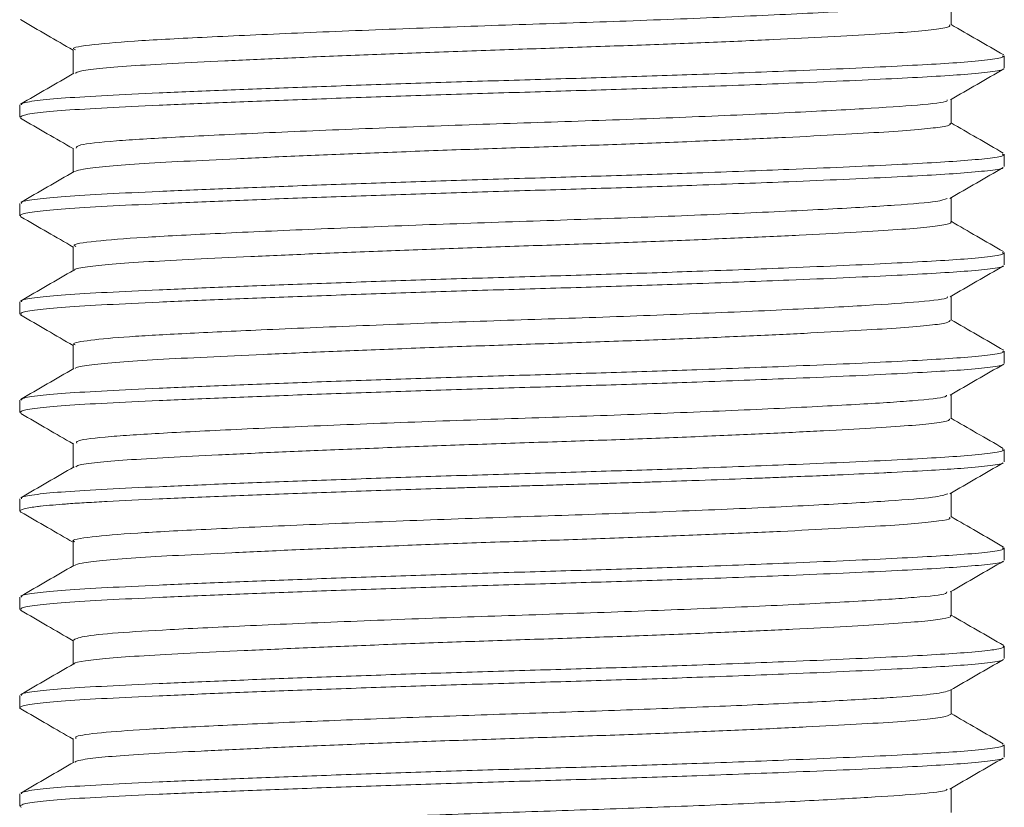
# Model space of a CAD drawing. Header units: millimetres. Extents: x 0 to 210, y 0 to 297.
# Tile 36 of 38: x 135.49 to 145.49, y 261.46 to 269.46. Entities that reach past the tile are written whole.
import ezdxf

# ---------------------------------------------------------------- set-up
doc = ezdxf.new("R2010")
doc.units = ezdxf.units.MM
doc.linetypes.add('HIDDEN', pattern=[1.905, 1.27, -0.635])
doc.layers.add('FORMAT', color=7, linetype='HIDDEN')

msp = doc.modelspace()

# ---------------------------------------------------------------- linework, layer by layer
at = {"layer": 'FORMAT', "linetype": 'Continuous', "lineweight": 15}
for p, q in [((144.953, 269.408), (144.953, 269.652)), ((136.035, 269.157), (136.035, 268.913)), ((145.494, 268.97), (145.494, 269.095)), ((144.953, 268.407), (144.953, 268.652)), ((135.494, 268.595), (135.494, 268.47)), ((136.035, 268.158), (136.035, 267.913)), ((145.494, 267.97), (145.494, 268.095)), ((144.953, 267.407), (144.953, 267.652)), ((135.494, 267.595), (135.494, 267.47)), ((136.035, 267.157), (136.035, 266.913)), ((145.494, 266.97), (145.494, 267.095)), ((144.953, 266.408), (144.953, 266.652)), ((135.494, 266.595), (135.494, 266.47)), ((136.035, 266.157), (136.035, 265.913)), ((145.494, 265.97), (145.494, 266.095)), ((144.953, 265.407), (144.953, 265.652)), ((135.494, 265.595), (135.494, 265.47)), ((136.035, 265.158), (136.035, 264.913)), ((145.494, 264.97), (145.494, 265.095)), ((144.953, 264.407), (144.953, 264.652)), ((135.494, 264.595), (135.494, 264.47)), ((136.035, 264.157), (136.035, 263.913)), ((145.494, 263.97), (145.494, 264.095)), ((144.953, 263.407), (144.953, 263.652)), ((135.494, 263.595), (135.494, 263.47)), ((136.035, 263.157), (136.035, 262.913)), ((145.494, 262.97), (145.494, 263.095)), ((144.953, 262.407), (144.953, 262.652)), ((135.494, 262.595), (135.494, 262.47)), ((136.035, 262.157), (136.035, 261.913)), ((145.494, 261.97), (145.494, 262.095)), ((144.953, 261.407), (144.953, 261.652)), ((135.494, 261.595), (135.494, 261.47))]:
    msp.add_line(p, q, dxfattribs=at)
at = {"layer": 'FORMAT', "linetype": 'Continuous', "lineweight": 0}
for points, knots in [([(144.92, 269.647), (144.89, 269.635), (144.826, 269.61), (144.383, 269.576), (143.686, 269.535), (142.755, 269.491), (141.687, 269.448), (140.56, 269.412), (139.432, 269.372), (138.356, 269.329), (137.422, 269.286), (136.685, 269.249), (136.215, 269.209), (136.004, 269.177), (136.051, 269.16), (136.058, 269.157)], [0, 0, 0, 0, 0.0681056, 0.1496756, 0.2332917, 0.3190006, 0.4038997, 0.4841257, 0.5659787, 0.6500917, 0.7337264, 0.8157288, 0.8986864, 0.9842292, 1, 1, 1, 1]), ([(144.937, 269.408), (144.939, 269.402), (144.947, 269.388), (144.819, 269.365), (144.57, 269.339), (144.196, 269.315), (143.723, 269.288), (143.152, 269.259), (142.512, 269.231), (141.808, 269.204), (141.073, 269.178), (140.315, 269.153), (139.569, 269.126), (138.843, 269.099), (138.17, 269.07), (137.557, 269.043), (137.033, 269.016), (136.601, 268.992), (136.289, 268.965), (136.096, 268.94), (136.068, 268.924), (136.056, 268.917)], [0, 0, 0, 0, 0.0301557, 0.0841105, 0.1396306, 0.1935735, 0.249081, 0.3030228, 0.3585282, 0.4124828, 0.4680026, 0.5219478, 0.5774576, 0.6314, 0.686906, 0.7408602, 0.7963793, 0.8503266, 0.9058386, 0.959781, 1, 1, 1, 1]), ([(135.511, 268.595), (135.509, 268.6), (135.503, 268.615), (135.651, 268.639), (135.939, 268.667), (136.359, 268.691), (136.899, 268.717), (137.536, 268.744), (138.264, 268.772), (139.048, 268.8), (139.88, 268.828), (140.723, 268.853), (141.566, 268.878), (142.445, 268.907), (143.221, 268.937), (143.871, 268.964), (144.359, 268.987), (144.772, 269.009), (145.12, 269.031), (145.369, 269.056), (145.495, 269.078), (145.481, 269.091), (145.477, 269.095)], [0, 0, 0, 0, 0.030756, 0.085239, 0.138196, 0.192689, 0.245636, 0.300118, 0.353065, 0.407546, 0.460503, 0.514996, 0.567944, 0.622427, 0.690073, 0.734697, 0.780226, 0.82485, 0.87038, 0.923326, 0.977807, 1, 1, 1, 1]), ([(135.507, 268.461), (135.502, 268.469), (135.491, 268.487), (135.649, 268.514), (135.939, 268.542), (136.358, 268.566), (136.899, 268.592), (137.536, 268.619), (138.264, 268.647), (139.048, 268.675), (139.88, 268.703), (140.723, 268.728), (141.566, 268.753), (142.445, 268.782), (143.221, 268.812), (143.871, 268.839), (144.359, 268.862), (144.772, 268.884), (145.121, 268.906), (145.366, 268.931), (145.488, 268.95), (145.481, 268.961), (145.481, 268.962)], [0, 0, 0, 0, 0.048718, 0.10308, 0.155918, 0.210289, 0.263116, 0.317477, 0.370304, 0.424664, 0.477502, 0.531873, 0.584702, 0.639063, 0.706557, 0.751081, 0.796508, 0.841032, 0.88646, 0.939287, 0.993647, 1, 1, 1, 1]), ([(144.913, 268.648), (144.915, 268.644), (144.925, 268.625), (144.646, 268.594), (144.096, 268.558), (143.285, 268.515), (142.287, 268.471), (141.183, 268.431), (140.041, 268.394), (138.917, 268.352), (137.889, 268.309), (137.043, 268.267), (136.432, 268.231), (136.077, 268.193), (136.069, 268.168), (136.066, 268.158)], [0, 0, 0, 0, 0.026708, 0.109188, 0.190058, 0.274113, 0.358945, 0.441726, 0.522432, 0.606289, 0.691167, 0.77423, 0.854834, 0.938472, 1, 1, 1, 1]), ([(144.94, 268.407), (144.943, 268.405), (144.959, 268.392), (144.859, 268.371), (144.637, 268.345), (144.291, 268.321), (143.836, 268.294), (143.29, 268.266), (142.659, 268.238), (141.973, 268.21), (141.238, 268.183), (140.489, 268.159), (139.733, 268.133), (139.006, 268.105), (138.314, 268.077), (137.69, 268.049), (137.141, 268.022), (136.691, 267.997), (136.348, 267.971), (136.123, 267.945), (136.075, 267.927), (136.053, 267.919)], [0, 0, 0, 0, 0.01671, 0.072471, 0.126664, 0.182429, 0.236611, 0.292364, 0.346552, 0.402311, 0.456504, 0.512271, 0.566453, 0.622206, 0.676392, 0.732149, 0.786343, 0.84211, 0.896292, 0.952045, 1, 1, 1, 1]), ([(135.511, 267.595), (135.509, 267.6), (135.503, 267.615), (135.651, 267.639), (135.939, 267.667), (136.359, 267.691), (136.899, 267.717), (137.536, 267.744), (138.264, 267.772), (139.048, 267.8), (139.88, 267.828), (140.723, 267.853), (141.566, 267.878), (142.445, 267.907), (143.221, 267.937), (143.871, 267.964), (144.359, 267.987), (144.772, 268.009), (145.12, 268.031), (145.369, 268.056), (145.495, 268.078), (145.481, 268.091), (145.477, 268.095)], [0, 0, 0, 0, 0.030756, 0.085239, 0.138196, 0.192689, 0.245636, 0.300118, 0.353065, 0.407546, 0.460503, 0.514996, 0.567944, 0.622427, 0.690073, 0.734697, 0.780226, 0.82485, 0.87038, 0.923326, 0.977807, 1, 1, 1, 1]), ([(135.506, 267.459), (135.501, 267.468), (135.489, 267.487), (135.649, 267.514), (135.939, 267.542), (136.358, 267.566), (136.899, 267.592), (137.536, 267.619), (138.264, 267.647), (139.048, 267.675), (139.88, 267.703), (140.723, 267.728), (141.566, 267.753), (142.445, 267.782), (143.221, 267.812), (143.871, 267.839), (144.359, 267.862), (144.772, 267.884), (145.121, 267.906), (145.364, 267.931), (145.486, 267.949), (145.482, 267.959), (145.482, 267.959)], [0, 0, 0, 0, 0.051633, 0.106104, 0.159049, 0.213529, 0.266464, 0.320934, 0.373869, 0.428338, 0.481283, 0.535764, 0.5887, 0.643171, 0.710801, 0.755415, 0.800935, 0.845549, 0.891068, 0.944002, 0.998471, 1, 1, 1, 1]), ([(144.913, 267.646), (144.888, 267.635), (144.831, 267.611), (144.411, 267.578), (143.734, 267.537), (142.822, 267.494), (141.764, 267.451), (140.635, 267.414), (139.494, 267.374), (138.403, 267.331), (137.457, 267.288), (136.713, 267.25), (136.232, 267.211), (136.012, 267.179), (136.055, 267.161), (136.063, 267.157)], [0, 0, 0, 0, 0.062332, 0.143524, 0.226478, 0.311659, 0.396235, 0.477634, 0.560274, 0.645372, 0.730112, 0.811781, 0.894088, 0.979082, 1, 1, 1, 1]), ([(144.947, 267.407), (144.949, 267.406), (144.97, 267.396), (144.89, 267.377), (144.701, 267.35), (144.377, 267.326), (143.95, 267.3), (143.419, 267.272), (142.81, 267.244), (142.13, 267.216), (141.409, 267.189), (140.656, 267.164), (139.905, 267.139), (139.164, 267.111), (138.468, 267.083), (137.823, 267.055), (137.259, 267.028), (136.783, 267.003), (136.413, 266.978), (136.168, 266.95), (136.049, 266.93), (136.051, 266.919), (136.052, 266.917)], [0, 0, 0, 0, 0.0050984, 0.0590594, 0.1145855, 0.16854, 0.2240595, 0.2780088, 0.3335221, 0.3874823, 0.4430075, 0.4969638, 0.5524852, 0.6064345, 0.6619477, 0.7159069, 0.7714309, 0.8253887, 0.8809118, 0.934861, 0.9903742, 1, 1, 1, 1]), ([(135.511, 266.595), (135.509, 266.6), (135.503, 266.615), (135.651, 266.639), (135.939, 266.667), (136.359, 266.691), (136.899, 266.717), (137.536, 266.744), (138.264, 266.772), (139.048, 266.8), (139.88, 266.828), (140.723, 266.853), (141.566, 266.878), (142.445, 266.907), (143.221, 266.937), (143.871, 266.964), (144.359, 266.987), (144.772, 267.009), (145.12, 267.031), (145.369, 267.056), (145.495, 267.078), (145.481, 267.091), (145.477, 267.095)], [0, 0, 0, 0, 0.030756, 0.085239, 0.138196, 0.192689, 0.245636, 0.300118, 0.353065, 0.407546, 0.460503, 0.514996, 0.567944, 0.622427, 0.690073, 0.734697, 0.780226, 0.82485, 0.87038, 0.923326, 0.977807, 1, 1, 1, 1]), ([(135.508, 266.462), (135.503, 266.47), (135.493, 266.487), (135.649, 266.514), (135.939, 266.542), (136.358, 266.566), (136.899, 266.592), (137.536, 266.619), (138.264, 266.647), (139.048, 266.675), (139.88, 266.703), (140.723, 266.728), (141.566, 266.753), (142.445, 266.782), (143.221, 266.812), (143.871, 266.839), (144.359, 266.862), (144.772, 266.884), (145.121, 266.906), (145.365, 266.931), (145.487, 266.95), (145.481, 266.96), (145.481, 266.96)], [0, 0, 0, 0, 0.046562, 0.10118, 0.154269, 0.208897, 0.261975, 0.316593, 0.369671, 0.424288, 0.477376, 0.532005, 0.585084, 0.639703, 0.707517, 0.752252, 0.797894, 0.842629, 0.888272, 0.94135, 0.995966, 1, 1, 1, 1]), ([(144.915, 266.647), (144.917, 266.643), (144.929, 266.626), (144.66, 266.596), (144.121, 266.559), (143.318, 266.516), (142.325, 266.473), (141.224, 266.432), (140.082, 266.396), (138.957, 266.353), (137.959, 266.312), (137.163, 266.273), (136.569, 266.241), (136.189, 266.205), (136.015, 266.176), (136.05, 266.16), (136.057, 266.157)], [0, 0, 0, 0, 0.021692, 0.104428, 0.18535, 0.269458, 0.354445, 0.437475, 0.518259, 0.60216, 0.687185, 0.761444, 0.833141, 0.906812, 0.982297, 1, 1, 1, 1]), ([(144.945, 266.408), (144.939, 266.399), (144.926, 266.382), (144.751, 266.356), (144.462, 266.332), (144.053, 266.306), (143.548, 266.279), (142.951, 266.25), (142.291, 266.222), (141.572, 266.195), (140.83, 266.17), (140.071, 266.145), (139.331, 266.118), (138.618, 266.089), (137.964, 266.061), (137.376, 266.034), (136.883, 266.008), (136.485, 265.983), (136.213, 265.957), (136.068, 265.934), (136.061, 265.921), (136.059, 265.917)], [0, 0, 0, 0, 0.04789, 0.101883, 0.157443, 0.211424, 0.26697, 0.320952, 0.376499, 0.430493, 0.486052, 0.540032, 0.595578, 0.649558, 0.705102, 0.759096, 0.814655, 0.868638, 0.924186, 0.978166, 1, 1, 1, 1]), ([(135.511, 265.595), (135.509, 265.6), (135.503, 265.615), (135.651, 265.639), (135.939, 265.667), (136.359, 265.691), (136.899, 265.717), (137.536, 265.744), (138.264, 265.772), (139.048, 265.8), (139.88, 265.828), (140.723, 265.853), (141.566, 265.878), (142.445, 265.907), (143.221, 265.937), (143.871, 265.964), (144.359, 265.987), (144.772, 266.009), (145.12, 266.031), (145.369, 266.056), (145.495, 266.078), (145.481, 266.091), (145.477, 266.095)], [0, 0, 0, 0, 0.030756, 0.085239, 0.138196, 0.192689, 0.245636, 0.300118, 0.353065, 0.407546, 0.460503, 0.514996, 0.567944, 0.622427, 0.690073, 0.734697, 0.780226, 0.82485, 0.87038, 0.923326, 0.977807, 1, 1, 1, 1]), ([(135.507, 265.46), (135.502, 265.469), (135.491, 265.487), (135.649, 265.514), (135.939, 265.542), (136.358, 265.566), (136.899, 265.592), (137.536, 265.619), (138.264, 265.647), (139.048, 265.675), (139.88, 265.703), (140.723, 265.728), (141.566, 265.753), (142.445, 265.782), (143.221, 265.812), (143.871, 265.839), (144.359, 265.862), (144.772, 265.884), (145.121, 265.906), (145.366, 265.931), (145.488, 265.95), (145.481, 265.961), (145.481, 265.962)], [0, 0, 0, 0, 0.049218, 0.103566, 0.156391, 0.210748, 0.263563, 0.317909, 0.370724, 0.42507, 0.477895, 0.532252, 0.585068, 0.639416, 0.706893, 0.751406, 0.796822, 0.841335, 0.886751, 0.939565, 0.993911, 1, 1, 1, 1]), ([(144.908, 265.648), (144.908, 265.642), (144.906, 265.622), (144.596, 265.59), (144.015, 265.553), (143.18, 265.51), (142.166, 265.467), (141.055, 265.427), (139.912, 265.39), (138.794, 265.347), (137.783, 265.304), (136.961, 265.263), (136.379, 265.227), (136.06, 265.19), (136.068, 265.166), (136.072, 265.158)], [0, 0, 0, 0, 0.0359533, 0.1180335, 0.1992335, 0.2835423, 0.3683046, 0.450709, 0.5316648, 0.6158014, 0.7006379, 0.7833487, 0.8641217, 0.9480658, 1, 1, 1, 1]), ([(144.939, 265.407), (144.939, 265.402), (144.941, 265.386), (144.801, 265.362), (144.537, 265.337), (144.156, 265.312), (143.668, 265.285), (143.095, 265.257), (142.442, 265.228), (141.74, 265.201), (140.996, 265.175), (140.245, 265.151), (139.493, 265.124), (138.777, 265.096), (138.104, 265.068), (137.504, 265.04), (136.984, 265.013), (136.567, 264.989), (136.264, 264.963), (136.09, 264.939), (136.069, 264.924), (136.062, 264.919)], [0, 0, 0, 0, 0.0346089, 0.0903633, 0.1445456, 0.2002997, 0.254473, 0.3102169, 0.3643987, 0.4201516, 0.4743351, 0.5300906, 0.584264, 0.640008, 0.6941883, 0.7499394, 0.8041239, 0.8598805, 0.914054, 0.9697983, 1, 1, 1, 1]), ([(135.511, 264.595), (135.509, 264.6), (135.503, 264.615), (135.651, 264.639), (135.939, 264.667), (136.359, 264.691), (136.899, 264.717), (137.536, 264.744), (138.264, 264.772), (139.048, 264.8), (139.88, 264.828), (140.723, 264.853), (141.566, 264.878), (142.445, 264.907), (143.221, 264.937), (143.871, 264.964), (144.359, 264.987), (144.772, 265.009), (145.12, 265.031), (145.369, 265.056), (145.495, 265.078), (145.481, 265.091), (145.477, 265.095)], [0, 0, 0, 0, 0.030756, 0.085239, 0.138196, 0.192689, 0.245636, 0.300118, 0.353065, 0.407546, 0.460503, 0.514996, 0.567944, 0.622427, 0.690073, 0.734697, 0.780226, 0.82485, 0.87038, 0.923326, 0.977807, 1, 1, 1, 1]), ([(135.506, 264.459), (135.499, 264.464), (135.488, 264.473), (135.51, 264.484), (135.545, 264.494), (135.594, 264.504), (135.655, 264.512), (135.691, 264.517), (135.739, 264.522), (135.819, 264.53), (135.922, 264.538), (136.034, 264.547), (136.167, 264.555), (136.457, 264.571), (136.899, 264.592), (137.536, 264.619), (138.264, 264.647), (139.048, 264.675), (139.66, 264.695), (140.056, 264.708), (140.177, 264.712), (140.298, 264.715), (140.388, 264.718), (140.552, 264.723), (140.656, 264.726), (140.746, 264.729), (140.762, 264.729), (140.867, 264.732), (140.956, 264.735), (141.045, 264.738), (141.149, 264.741), (141.302, 264.745), (141.471, 264.751), (141.647, 264.756), (141.796, 264.761), (141.929, 264.765), (142.095, 264.771), (142.241, 264.776), (142.383, 264.781), (142.391, 264.781), (142.558, 264.787), (142.795, 264.796), (143.094, 264.807), (143.346, 264.817), (143.557, 264.826), (143.698, 264.832), (143.776, 264.835), (143.967, 264.844), (144.146, 264.852), (144.281, 264.859), (144.308, 264.86), (144.48, 264.869), (144.648, 264.878), (144.892, 264.892), (145.129, 264.907), (145.364, 264.931), (145.486, 264.949), (145.482, 264.959), (145.482, 264.959)], [0, 0, 0, 0, 0.028463, 0.051383, 0.06306, 0.088201, 0.105913, 0.111893, 0.113191, 0.138331, 0.15891, 0.16332, 0.188461, 0.213446, 0.266382, 0.320854, 0.37379, 0.428261, 0.481207, 0.492797, 0.504386, 0.504402, 0.515976, 0.521592, 0.535753, 0.535931, 0.538782, 0.538832, 0.555885, 0.555964, 0.555971, 0.575838, 0.585491, 0.588745, 0.610222, 0.61501, 0.615267, 0.643272, 0.644524, 0.644601, 0.64501, 0.678974, 0.694625, 0.711012, 0.736175, 0.744736, 0.746032, 0.755657, 0.793364, 0.794833, 0.795318, 0.801194, 0.845809, 0.850538, 0.89134, 0.944276, 0.998747, 1, 1, 1, 1]), ([(144.922, 264.646), (144.886, 264.633), (144.807, 264.608), (144.347, 264.573), (143.641, 264.532), (142.708, 264.489), (141.638, 264.446), (140.505, 264.41), (139.366, 264.369), (138.286, 264.326), (137.363, 264.283), (136.643, 264.246), (136.196, 264.207), (135.999, 264.175), (136.047, 264.159), (136.052, 264.158)], [0, 0, 0, 0, 0.07156, 0.152597, 0.235963, 0.321247, 0.405601, 0.486765, 0.56984, 0.655069, 0.739615, 0.820968, 0.903733, 0.988886, 1, 1, 1, 1]), ([(144.937, 264.407), (144.941, 264.403), (144.954, 264.39), (144.842, 264.368), (144.61, 264.342), (144.25, 264.318), (143.789, 264.291), (143.229, 264.263), (142.598, 264.235), (141.9, 264.207), (141.169, 264.181), (140.412, 264.157), (139.664, 264.13), (138.933, 264.102), (138.253, 264.074), (137.63, 264.046), (137.095, 264.019), (136.65, 263.995), (136.322, 263.969), (136.108, 263.942), (136.068, 263.925), (136.05, 263.917)], [0, 0, 0, 0, 0.0227375, 0.0766716, 0.1321703, 0.186094, 0.2415817, 0.2955034, 0.350988, 0.4049218, 0.46042, 0.5143458, 0.5698358, 0.6237576, 0.6792426, 0.7331757, 0.7886731, 0.8426009, 0.8980929, 0.9520147, 1, 1, 1, 1]), ([(135.511, 263.595), (135.509, 263.6), (135.503, 263.615), (135.651, 263.639), (135.939, 263.667), (136.359, 263.691), (136.899, 263.717), (137.536, 263.744), (138.264, 263.772), (139.048, 263.8), (139.88, 263.828), (140.723, 263.853), (141.566, 263.878), (142.445, 263.907), (143.221, 263.937), (143.871, 263.964), (144.359, 263.987), (144.772, 264.009), (145.12, 264.031), (145.369, 264.056), (145.495, 264.078), (145.481, 264.091), (145.477, 264.095)], [0, 0, 0, 0, 0.030756, 0.085239, 0.138196, 0.192689, 0.245636, 0.300118, 0.353065, 0.407546, 0.460503, 0.514996, 0.567944, 0.622427, 0.690073, 0.734697, 0.780226, 0.82485, 0.87038, 0.923326, 0.977807, 1, 1, 1, 1]), ([(135.508, 263.462), (135.503, 263.47), (135.493, 263.487), (135.649, 263.514), (135.939, 263.542), (136.358, 263.566), (136.899, 263.592), (137.536, 263.619), (138.264, 263.647), (139.048, 263.675), (139.88, 263.703), (140.723, 263.728), (141.566, 263.753), (142.445, 263.782), (143.221, 263.812), (143.871, 263.839), (144.359, 263.862), (144.772, 263.884), (145.121, 263.906), (145.365, 263.931), (145.487, 263.95), (145.481, 263.96), (145.481, 263.961)], [0, 0, 0, 0, 0.046403, 0.100994, 0.154056, 0.208656, 0.261708, 0.316297, 0.369348, 0.423938, 0.476999, 0.531599, 0.584652, 0.639243, 0.707022, 0.751734, 0.797354, 0.842066, 0.887686, 0.940736, 0.995325, 1, 1, 1, 1]), ([(144.909, 263.647), (144.909, 263.642), (144.911, 263.622), (144.612, 263.592), (144.041, 263.554), (143.213, 263.511), (142.204, 263.468), (141.095, 263.428), (139.952, 263.391), (138.833, 263.349), (137.816, 263.305), (137.018, 263.266), (136.456, 263.232), (136.101, 263.195), (136.059, 263.17), (136.037, 263.157)], [0, 0, 0, 0, 0.031862, 0.114133, 0.195278, 0.279575, 0.364426, 0.447014, 0.527941, 0.612056, 0.696974, 0.77986, 0.851529, 0.925788, 1, 1, 1, 1]), ([(144.943, 263.407), (144.946, 263.406), (144.966, 263.395), (144.878, 263.374), (144.673, 263.348), (144.341, 263.324), (143.9, 263.297), (143.365, 263.269), (142.743, 263.241), (142.064, 263.213), (141.333, 263.186), (140.585, 263.162), (139.828, 263.136), (139.097, 263.109), (138.399, 263.08), (137.766, 263.052), (137.205, 263.025), (136.744, 263), (136.381, 262.975), (136.153, 262.948), (136.043, 262.928), (136.047, 262.918), (136.048, 262.918)], [0, 0, 0, 0, 0.0099919, 0.0655893, 0.1196248, 0.1752282, 0.2292527, 0.2848436, 0.3388726, 0.3944679, 0.4485041, 0.5041082, 0.5581326, 0.6137237, 0.6677506, 0.7233436, 0.7773802, 0.8329847, 0.8870087, 0.9425996, 0.9966241, 1, 1, 1, 1]), ([(135.511, 262.595), (135.509, 262.6), (135.503, 262.615), (135.651, 262.639), (135.939, 262.667), (136.359, 262.691), (136.899, 262.717), (137.536, 262.744), (138.264, 262.772), (139.048, 262.8), (139.88, 262.828), (140.723, 262.853), (141.566, 262.878), (142.445, 262.907), (143.221, 262.937), (143.871, 262.964), (144.359, 262.987), (144.773, 263.009), (145.118, 263.031), (145.319, 263.05), (145.434, 263.068), (145.49, 263.081), (145.486, 263.091), (145.484, 263.095)], [0, 0, 0, 0, 0.030754, 0.085234, 0.138187, 0.192677, 0.24562, 0.300099, 0.353042, 0.40752, 0.460473, 0.514963, 0.567907, 0.622387, 0.690029, 0.73465, 0.780176, 0.824797, 0.870324, 0.923267, 0.944281, 0.977792, 1, 1, 1, 1]), ([(135.504, 262.46), (135.5, 262.463), (135.491, 262.468), (135.496, 262.477), (135.528, 262.493), (135.647, 262.514), (135.94, 262.542), (136.358, 262.566), (136.899, 262.592), (137.536, 262.619), (138.264, 262.647), (139.048, 262.675), (139.88, 262.703), (140.723, 262.728), (141.566, 262.753), (142.445, 262.782), (143.221, 262.812), (143.871, 262.839), (144.359, 262.862), (144.772, 262.884), (145.12, 262.906), (145.369, 262.931), (145.479, 262.95), (145.483, 262.96), (145.484, 262.961)], [0, 0, 0, 0, 0.015342, 0.032578, 0.049764, 0.104099, 0.156912, 0.211256, 0.264059, 0.318393, 0.371195, 0.425528, 0.478341, 0.532686, 0.585489, 0.639824, 0.707286, 0.751788, 0.797194, 0.841696, 0.887102, 0.939904, 0.994237, 1, 1, 1, 1]), ([(144.943, 262.648), (144.903, 262.635), (144.823, 262.611), (144.424, 262.579), (143.841, 262.543), (143.067, 262.505), (142.157, 262.467), (141.176, 262.431), (140.166, 262.398), (139.162, 262.361), (138.215, 262.323), (137.396, 262.285), (136.744, 262.251), (136.291, 262.217), (136.049, 262.185), (136.061, 262.165), (136.065, 262.158)], [0, 0, 0, 0, 0.07299, 0.144725, 0.217876, 0.293091, 0.368409, 0.44185, 0.513448, 0.587653, 0.663153, 0.737943, 0.810136, 0.88268, 0.957642, 1, 1, 1, 1]), ([(144.951, 262.407), (144.94, 262.399), (144.919, 262.38), (144.73, 262.354), (144.425, 262.329), (144.01, 262.303), (143.491, 262.276), (142.892, 262.248), (142.219, 262.219), (141.504, 262.192), (140.753, 262.167), (140.001, 262.142), (139.257, 262.115), (138.554, 262.087), (137.901, 262.058), (137.326, 262.031), (136.837, 262.006), (136.454, 261.981), (136.193, 261.954), (136.062, 261.933), (136.058, 261.921), (136.057, 261.919)], [0, 0, 0, 0, 0.052496, 0.108237, 0.162402, 0.218139, 0.272298, 0.328027, 0.382196, 0.437936, 0.492103, 0.547842, 0.602, 0.657729, 0.711897, 0.767636, 0.821805, 0.877545, 0.931703, 0.987432, 1, 1, 1, 1]), ([(135.511, 261.595), (135.509, 261.6), (135.503, 261.615), (135.651, 261.639), (135.939, 261.667), (136.359, 261.691), (136.899, 261.717), (137.536, 261.744), (138.264, 261.772), (139.048, 261.8), (139.88, 261.828), (140.723, 261.853), (141.566, 261.878), (142.445, 261.907), (143.221, 261.937), (143.871, 261.964), (144.359, 261.987), (144.772, 262.009), (145.12, 262.031), (145.369, 262.056), (145.495, 262.078), (145.481, 262.091), (145.477, 262.095)], [0, 0, 0, 0, 0.030756, 0.085239, 0.138196, 0.192689, 0.245636, 0.300118, 0.353065, 0.407546, 0.460503, 0.514996, 0.567944, 0.622427, 0.690073, 0.734697, 0.780226, 0.82485, 0.87038, 0.923326, 0.977807, 1, 1, 1, 1]), ([(135.507, 261.459), (135.501, 261.468), (135.489, 261.487), (135.649, 261.514), (135.939, 261.542), (136.358, 261.566), (136.899, 261.592), (137.536, 261.619), (138.264, 261.647), (139.048, 261.675), (139.88, 261.703), (140.723, 261.728), (141.566, 261.753), (142.445, 261.782), (143.221, 261.812), (143.871, 261.839), (144.359, 261.862), (144.772, 261.884), (145.121, 261.906), (145.364, 261.931), (145.486, 261.949), (145.482, 261.959), (145.482, 261.959)], [0, 0, 0, 0, 0.051043, 0.105575, 0.158578, 0.21312, 0.266113, 0.320643, 0.373637, 0.428166, 0.48117, 0.535711, 0.588706, 0.643237, 0.710943, 0.755606, 0.801176, 0.84584, 0.89141, 0.944402, 0.998932, 1, 1, 1, 1]), ([(144.914, 261.645), (144.913, 261.641), (144.909, 261.624), (144.668, 261.597), (144.208, 261.565), (143.538, 261.527), (142.7, 261.489), (141.754, 261.451), (140.756, 261.418), (139.744, 261.383), (138.756, 261.345), (137.853, 261.307), (137.104, 261.27), (136.526, 261.238), (136.166, 261.202), (136.008, 261.174), (136.045, 261.159), (136.05, 261.158)], [0, 0, 0, 0, 0.02499, 0.098762, 0.170739, 0.245353, 0.32124, 0.396384, 0.4689, 0.541859, 0.617223, 0.693054, 0.767344, 0.83923, 0.913374, 0.98917, 1, 1, 1, 1])]:
    msp.add_open_spline(points, degree=3, knots=knots, dxfattribs=at)
at = {"layer": 'FORMAT', "linetype": 'Continuous', "lineweight": 15}
for points, knots in [([(135.5, 269.462), (135.591, 269.409), (135.769, 269.306), (135.947, 269.203), (136.035, 269.152)], [0, 0, 0, 0, 0.506655, 1, 1, 1, 1]), ([(145.488, 269.103), (145.398, 269.155), (145.22, 269.258), (145.041, 269.362), (144.953, 269.413)], [0, 0, 0, 0, 0.5060829, 1, 1, 1, 1]), ([(144.946, 268.648), (145.036, 268.7), (145.217, 268.805), (145.397, 268.909), (145.488, 268.962)], [0, 0, 0, 0, 0.499959, 1, 1, 1, 1]), ([(136.043, 268.917), (135.953, 268.865), (135.772, 268.76), (135.591, 268.656), (135.501, 268.604)], [0, 0, 0, 0, 0.499969, 1, 1, 1, 1]), ([(135.502, 268.461), (135.592, 268.408), (135.77, 268.305), (135.948, 268.203), (136.035, 268.152)], [0, 0, 0, 0, 0.508661, 1, 1, 1, 1]), ([(145.484, 268.105), (145.394, 268.158), (145.217, 268.26), (145.04, 268.363), (144.953, 268.413)], [0, 0, 0, 0, 0.509872, 1, 1, 1, 1]), ([(144.941, 267.645), (145.032, 267.698), (145.212, 267.802), (145.393, 267.907), (145.483, 267.959)], [0, 0, 0, 0, 0.499956, 1, 1, 1, 1]), ([(136.047, 267.919), (135.956, 267.867), (135.775, 267.762), (135.595, 267.658), (135.504, 267.606)], [0, 0, 0, 0, 0.499959, 1, 1, 1, 1]), ([(135.505, 267.459), (135.595, 267.407), (135.772, 267.305), (135.949, 267.202), (136.035, 267.152)], [0, 0, 0, 0, 0.510978, 1, 1, 1, 1]), ([(145.485, 267.105), (145.395, 267.157), (145.217, 267.26), (145.04, 267.362), (144.953, 267.413)], [0, 0, 0, 0, 0.5092225, 1, 1, 1, 1]), ([(144.944, 266.647), (145.034, 266.699), (145.215, 266.804), (145.396, 266.908), (145.486, 266.96)], [0, 0, 0, 0, 0.499971, 1, 1, 1, 1]), ([(136.043, 266.917), (135.952, 266.865), (135.771, 266.76), (135.591, 266.656), (135.5, 266.603)], [0, 0, 0, 0, 0.4999557, 1, 1, 1, 1]), ([(135.5, 266.462), (135.59, 266.41), (135.769, 266.306), (135.947, 266.203), (136.035, 266.152)], [0, 0, 0, 0, 0.506512, 1, 1, 1, 1]), ([(145.488, 266.103), (145.398, 266.155), (145.22, 266.258), (145.041, 266.362), (144.953, 266.413)], [0, 0, 0, 0, 0.506093, 1, 1, 1, 1]), ([(144.945, 265.648), (145.036, 265.7), (145.216, 265.805), (145.397, 265.909), (145.488, 265.962)], [0, 0, 0, 0, 0.499958, 1, 1, 1, 1]), ([(136.043, 265.917), (135.953, 265.865), (135.772, 265.761), (135.592, 265.656), (135.501, 265.604)], [0, 0, 0, 0, 0.49997, 1, 1, 1, 1]), ([(135.503, 265.46), (135.593, 265.408), (135.771, 265.305), (135.948, 265.203), (136.035, 265.152)], [0, 0, 0, 0, 0.509116, 1, 1, 1, 1]), ([(145.484, 265.105), (145.394, 265.158), (145.217, 265.26), (145.039, 265.363), (144.953, 265.413)], [0, 0, 0, 0, 0.510186, 1, 1, 1, 1]), ([(144.941, 264.645), (145.031, 264.698), (145.212, 264.802), (145.393, 264.907), (145.483, 264.959)], [0, 0, 0, 0, 0.499957, 1, 1, 1, 1]), ([(136.046, 264.919), (135.956, 264.867), (135.775, 264.762), (135.595, 264.658), (135.504, 264.606)], [0, 0, 0, 0, 0.4999582, 1, 1, 1, 1]), ([(135.504, 264.459), (135.595, 264.407), (135.772, 264.305), (135.949, 264.202), (136.035, 264.152)], [0, 0, 0, 0, 0.510649, 1, 1, 1, 1]), ([(145.486, 264.104), (145.395, 264.157), (145.218, 264.26), (145.04, 264.362), (144.953, 264.413)], [0, 0, 0, 0, 0.508814, 1, 1, 1, 1]), ([(144.944, 263.647), (145.035, 263.7), (145.215, 263.804), (145.396, 263.909), (145.486, 263.961)], [0, 0, 0, 0, 0.49997, 1, 1, 1, 1]), ([(136.042, 263.917), (135.952, 263.865), (135.771, 263.76), (135.59, 263.655), (135.5, 263.603)], [0, 0, 0, 0, 0.4999568, 1, 1, 1, 1]), ([(135.5, 263.462), (135.59, 263.41), (135.769, 263.306), (135.947, 263.203), (136.035, 263.152)], [0, 0, 0, 0, 0.506439, 1, 1, 1, 1]), ([(145.488, 263.103), (145.398, 263.155), (145.219, 263.258), (145.041, 263.362), (144.953, 263.413)], [0, 0, 0, 0, 0.506177, 1, 1, 1, 1]), ([(144.945, 262.648), (145.035, 262.7), (145.216, 262.805), (145.397, 262.909), (145.487, 262.961)], [0, 0, 0, 0, 0.499957, 1, 1, 1, 1]), ([(136.044, 262.918), (135.954, 262.866), (135.773, 262.761), (135.592, 262.657), (135.502, 262.604)], [0, 0, 0, 0, 0.49997, 1, 1, 1, 1]), ([(135.503, 262.46), (135.593, 262.408), (135.771, 262.305), (135.948, 262.202), (136.035, 262.152)], [0, 0, 0, 0, 0.509576, 1, 1, 1, 1]), ([(145.484, 262.106), (145.393, 262.158), (145.216, 262.26), (145.039, 262.363), (144.953, 262.413)], [0, 0, 0, 0, 0.510428, 1, 1, 1, 1]), ([(144.941, 261.645), (145.031, 261.698), (145.212, 261.802), (145.393, 261.907), (145.483, 261.959)], [0, 0, 0, 0, 0.499959, 1, 1, 1, 1]), ([(136.046, 261.919), (135.956, 261.867), (135.775, 261.762), (135.594, 261.658), (135.504, 261.605)], [0, 0, 0, 0, 0.499957, 1, 1, 1, 1])]:
    msp.add_open_spline(points, degree=3, knots=knots, dxfattribs=at)

doc.saveas('drawing.dxf')
